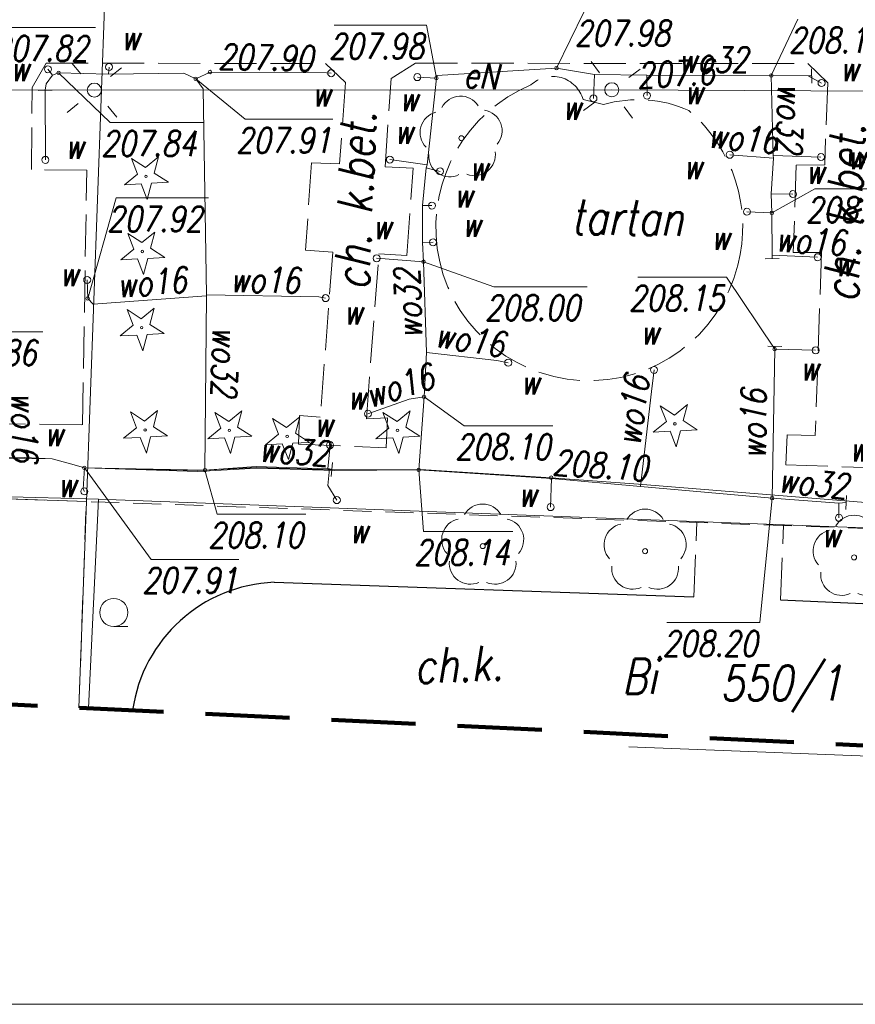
# Model space of a CAD drawing. Extents: x 6591072 to 6591270, y 5674713 to 5675005.
# Tile 5 of 37: x 6591154 to 6591183, y 5674713 to 5674748. Entities that reach past the tile are written whole.
import ezdxf
from ezdxf.enums import TextEntityAlignment as Align

# ---------------------------------------------------------------- set-up
doc = ezdxf.new("R2010")
doc.units = 0
for name, pattern in [('1', [0]), ('2', [1.5, 1, -0.5]), ('BGT', [0]), ('BPB', [1.5, 1, -0.5]), ('KOC', [2, 1.5, -0.5]), ('KOJ', [0]), ('KOU', [1.5, 1, -0.5]), ('UPE', [0]), ('UPW', [0])]:
    doc.linetypes.add(name, pattern=pattern)
doc.layers.get('0').update_dxf_attribs({"color": 250, "linetype": 'CONTINUOUS', "lineweight": 100})
doc.layers.add('arkusz wydruk', color=4, linetype='CONTINUOUS', lineweight=9, plot=False)
for name, color, linetype, lineweight in [('Dzialki', 7, '1', 18), ('Kontury', 90, '1', 18), ('Numery_dzialek', 7, 'CONTINUOUS', 18), ('Numery_konturow', 90, 'CONTINUOUS', 13), ('SDROK_T_1', 7, 'CONTINUOUS', 18), ('SDRPK_L_2', 7, 'KOC', 18), ('SDRPK_L_3', 7, 'KOJ', 25), ('SDRPK_L_5', 7, 'KOC', 18), ('SZOPO_L_0', 7, 'BGT', 18), ('SZOPO_L_1', 7, '2', 18), ('SZZPZ_T_0', 7, 'CONTINUOUS', 18), ('UEEOA_T_9', 1, 'CONTINUOUS', 18), ('UEEOC_T_0', 1, 'CONTINUOUS', 18), ('UEEOO_T_0', 1, 'CONTINUOUS', 18), ('UEEPON_L_0', 1, 'UPE', 18), ('UKKPA_L_10', 14, '1', 18), ('UWWOA_T_2', 5, 'CONTINUOUS', 18), ('UWWOA_T_7', 5, 'CONTINUOUS', 18), ('UWWOC_T_0', 5, 'CONTINUOUS', 18), ('UWWOO_T_0', 5, 'CONTINUOUS', 18), ('UWWPM_L_0', 5, 'UPW', 18), ('ZAKRES', 250, '2', 100)]:
    doc.layers.add(name, color=color, linetype=linetype, lineweight=lineweight)
doc.layers.add('OBOP', color=7, linetype='CONTINUOUS', lineweight=13, true_color=0x0a0909)
doc.styles.add('K1_ACAD', font='romans.shx', dxfattribs={"width": 0.8, "oblique": 12})
doc.linetypes.add('BGS', pattern='A,3.75,[45,msgB.shx,S=0.625,R=0,X=0,Y=0],3.75', length=7.5)

# ---------------------------------------------------------------- blocks, each defined once
blk = doc.blocks.new('LAT')
at = {"linetype": 'Continuous'}
for p, q in [((0, 0.75), (0, 1.25)), ((-1.25, 0), (-0.75, 0)), ((0.75, 0), (1.25, 0)), ((0, -0.75), (0, -1.25))]:
    blk.add_line(p, q, dxfattribs=at)
blk = doc.blocks.new('SLS')
at = {"linetype": 'Continuous'}
blk.add_circle((0, 0), 0.25, dxfattribs=at)
blk = doc.blocks.new('ARM')
at = {"linetype": 'Continuous'}
blk.add_circle((0, 0), 0.125, dxfattribs=at)
blk = doc.blocks.new('UGW')
at = {"linetype": 'Continuous'}
blk.add_circle((0, 0), 0.0625, dxfattribs=at)
blk = doc.blocks.new('USW')
at = {"linetype": 'Continuous'}
blk.add_line((0, -0.25), (0, 0.25), dxfattribs=at)
blk = doc.blocks.new('DLI')
at = {"layer": 'OBOP', "color": 0, "linetype": 'ByBlock', "lineweight": -2}
blk.add_circle((0, 0), 0.09, dxfattribs=at)
for centre, start, end in [((0, 0.75), 30.1471, 149.8529), ((-0.713, 0.232), 102.1471, 221.8529), ((0.713, 0.232), 318.1471, 77.8529), ((-0.441, -0.607), 174.1471, 293.8529), ((0.441, -0.607), 246.1471, 5.8529)]:
    blk.add_arc(centre, 0.75, start, end, dxfattribs=at)
blk = doc.blocks.new('DIG')
at = {"linetype": 'Continuous'}
for p, q in [((-0.3012, 0.09375), (-0.4937, 0.6621)), ((-0.4937, 0.6621), (-0.0039, 0.31545)), ((-0.0039, 0.31545), (0.4771, 0.67415)), ((0.4771, 0.67415), (0.2988, 0.1012)), ((-0.78225, -0.26495), (-0.3012, 0.09375)), ((0.2988, 0.1012), (0.7886, -0.24545)), ((-0.18225, -0.2575), (-0.78225, -0.26495)), ((0.01025, -0.82585), (-0.18225, -0.2575)), ((0.1886, -0.2529), (0.01025, -0.82585)), ((0.7886, -0.24545), (0.1886, -0.2529))]:
    blk.add_line(p, q, dxfattribs=at)
blk.add_circle((0, 0), 0.045, dxfattribs=at)
blk = doc.blocks.new('LZA1')
at = {"linetype": 'Continuous'}
blk.add_line((0, -0.5), (0.5, -0.5), dxfattribs=at)
blk.add_circle((0, 0), 0.5, dxfattribs=at)

msp = doc.modelspace()

# ---------------------------------------------------------------- linework, layer by layer
at = {"layer": 'arkusz wydruk', "linetype": 'Continuous', "lineweight": 20}
msp.add_lwpolyline([(6591072.161, 5675004.873), (6591270.094, 5675004.873), (6591270.094, 5674712.796), (6591072.161, 5674712.796)], close=True, dxfattribs=at)
at = {"layer": 'Dzialki'}
for p, q in [((6591155.95, 5674730.72), (6591159.66, 5674831.72)), ((6591135.92, 5674731.41), (6591155.95, 5674730.72)), ((6591155.95, 5674730.72), (6591155.679, 5674723.37))]:
    msp.add_line(p, q, dxfattribs=at)
at = {"layer": 'Kontury', "linetype": 'KOU'}
for p, q in [((6591155.95, 5674730.72), (6591135.92, 5674731.41)), ((6591155.683, 5674723.369), (6591155.95, 5674730.72)), ((6591209.59, 5674728.87), (6591155.95, 5674730.72))]:
    msp.add_line(p, q, dxfattribs=at)
at = {"layer": 'SDRPK_L_2', "linetype": 'KOC'}
for p, q in [((6591154.019, 5674745.485), (6591154.513, 5674746.347)), ((6591154.513, 5674746.347), (6591164.473, 5674746.333)), ((6591164.473, 5674746.333), (6591165.192, 5674745.662)), ((6591166.818, 5674745.8), (6591167.686, 5674746.347)), ((6591167.686, 5674746.347), (6591181.67, 5674746.33)), ((6591181.67, 5674746.33), (6591182.379, 5674745.649)), ((6591166.6, 5674742.648), (6591166.818, 5674745.8)), ((6591153.992, 5674742.551), (6591154.019, 5674745.485)), ((6591165.192, 5674745.662), (6591164.973, 5674742.76)), ((6591182.379, 5674745.649), (6591182.272, 5674742.721)), ((6591173.66, 5674745.05), (6591174.39, 5674744.87)), ((6591163.981, 5674742.798), (6591163.761, 5674739.676)), ((6591164.973, 5674742.76), (6591163.981, 5674742.798)), ((6591167.603, 5674742.599), (6591166.6, 5674742.648)), ((6591167.373, 5674739.487), (6591167.603, 5674742.599)), ((6591181.261, 5674742.709), (6591181.152, 5674739.592)), ((6591182.272, 5674742.721), (6591181.261, 5674742.709)), ((6591155.964, 5674742.534), (6591153.992, 5674742.551)), ((6591155.814, 5674733.458), (6591155.964, 5674742.534)), ((6591163.761, 5674739.676), (6591164.735, 5674739.607)), ((6591164.735, 5674739.607), (6591164.29, 5674733.732)), ((6591165.934, 5674733.671), (6591166.379, 5674739.555)), ((6591166.379, 5674739.555), (6591167.373, 5674739.487)), ((6591181.152, 5674739.592), (6591182.162, 5674739.594)), ((6591182.162, 5674739.594), (6591181.935, 5674733.068)), ((6591150.286, 5674733.508), (6591155.814, 5674733.458)), ((6591163.548, 5674733.781), (6591163.51, 5674732.769)), ((6591164.29, 5674733.732), (6591163.548, 5674733.781)), ((6591166.691, 5674733.703), (6591165.934, 5674733.671)), ((6591166.639, 5674732.629), (6591166.691, 5674733.703)), ((6591163.51, 5674732.769), (6591166.639, 5674732.629)), ((6591180.933, 5674733.096), (6591180.888, 5674732.033)), ((6591181.935, 5674733.068), (6591180.933, 5674733.096)), ((6591180.888, 5674732.033), (6591184.517, 5674731.904))]:
    msp.add_line(p, q, dxfattribs=at)
for centre, radius, start, end in [((6591172.572, 5674744.743), 1.131, 15.7325, 133.0287), ((6591173.925, 5674740.481), 5.515, 112.6612, 187.7221), ((6591175.626, 5674740.653), 4.394, 65.7614, 106.3353), ((6591173.894, 5674740.502), 5.458, 345.5532, 49.6271), ((6591173.879, 5674740.502), 5.473, 188.0004, 345.5926)]:
    msp.add_arc(centre, radius, start, end, dxfattribs=at)
at = {"layer": 'SDRPK_L_3', "linetype": 'KOJ'}
for p, q in [((6591162.648, 5674727.842), (6591177.612, 5674727.325)), ((6591180.7, 5674727.211), (6591188.664, 5674726.87))]:
    msp.add_line(p, q, dxfattribs=at)
msp.add_arc((6591162.87, 5674722.522), 5.325, 92.3882, 171.8438, dxfattribs=at)
at = {"layer": 'SDRPK_L_5', "linetype": 'KOC'}
for p, q in [((6591177.612, 5674727.325), (6591177.71, 5674729.993)), ((6591180.7, 5674727.211), (6591180.801, 5674729.888))]:
    msp.add_line(p, q, dxfattribs=at)
at = {"layer": 'SZOPO_L_0', "linetype": 'BGS'}
msp.add_line((6591156.385, 5674730.8), (6591135.862, 5674731.384), dxfattribs=at)
at = {"layer": 'SZOPO_L_1', "linetype": 'BGS'}
for p in [(6591156.022, 5674723.353), (6591183.695, 5674729.778)]:
    msp.add_line(p, (6591156.385, 5674730.8), dxfattribs=at)
at = {"layer": 'UEEPON_L_0', "linetype": 'UPE'}
for p, q in [((6591138.908, 5674745.415), (6591156.235, 5674745.388)), ((6591156.235, 5674745.388), (6591174.682, 5674745.398)), ((6591174.682, 5674745.398), (6591190.241, 5674745.327))]:
    msp.add_line(p, q, dxfattribs=at)
at = {"layer": 'UKKPA_L_10', "linetype": '1'}
msp.add_line((6591175.29, 5674721.98), (6591187.53, 5674721.49), dxfattribs=at)
at = {"layer": 'UWWOC_T_0', "linetype": 'Continuous'}
for p, q in [((6591172.71, 5674746.17), (6591173.685, 5674748.165)), ((6591180.37, 5674745.91), (6591181.313, 5674747.916)), ((6591152.95, 5674747.622), (6591156.273, 5674747.622)), ((6591164.783, 5674747.699), (6591168.073, 5674747.699)), ((6591168.43, 5674745.81), (6591168.073, 5674747.699)), ((6591154.96, 5674746), (6591156.796, 5674744.233)), ((6591159.85, 5674745.79), (6591161.61, 5674744.346)), ((6591161.61, 5674744.346), (6591164.736, 5674744.346)), ((6591156.796, 5674744.233), (6591160.151, 5674744.233)), ((6591156, 5674737.96), (6591157.015, 5674741.542)), ((6591157.015, 5674741.542), (6591160.304, 5674741.542)), ((6591180.39, 5674741.01), (6591181.924, 5674741.871)), ((6591181.924, 5674741.871), (6591185.214, 5674741.871)), ((6591167.97, 5674739.27), (6591170.481, 5674738.376)), ((6591175.612, 5674738.722), (6591178.771, 5674738.722)), ((6591180.49, 5674736.15), (6591178.771, 5674738.722)), ((6591170.481, 5674738.376), (6591173.804, 5674738.376)), ((6591151.107, 5674736.769), (6591154.397, 5674736.769)), ((6591167.99, 5674734.45), (6591169.425, 5674733.416)), ((6591169.425, 5674733.416), (6591172.585, 5674733.416)), ((6591155.88, 5674731.92), (6591158.265, 5674728.658)), ((6591160.18, 5674731.84), (6591160.614, 5674730.268)), ((6591167.8, 5674731.85), (6591167.966, 5674729.657)), ((6591180.4, 5674730.84), (6591179.966, 5674726.405)), ((6591160.614, 5674730.268), (6591163.774, 5674730.268)), ((6591167.966, 5674729.657), (6591171.158, 5674729.657)), ((6591158.265, 5674728.658), (6591161.392, 5674728.658)), ((6591176.643, 5674726.405), (6591179.966, 5674726.405))]:
    msp.add_line(p, q, dxfattribs=at)
at = {"layer": 'UWWPM_L_0', "linetype": 'UPW'}
for p, q in [((6591154.74, 5674745.92), (6591154.58, 5674746.13)), ((6591156.74, 5674745.96), (6591156.76, 5674746.21)), ((6591168.44, 5674745.91), (6591172.71, 5674746.17)), ((6591172.71, 5674746.17), (6591174.07, 5674745.94)), ((6591154.52, 5674745.61), (6591154.74, 5674745.92)), ((6591154.74, 5674745.92), (6591154.96, 5674746)), ((6591154.96, 5674746), (6591156.74, 5674745.96)), ((6591156.74, 5674745.96), (6591159.43, 5674745.99)), ((6591159.43, 5674745.99), (6591159.85, 5674745.79)), ((6591159.85, 5674745.79), (6591160.36, 5674746.03)), ((6591159.85, 5674745.79), (6591160.11, 5674745.43)), ((6591160.36, 5674746.03), (6591164.51, 5674746)), ((6591164.51, 5674746), (6591164.68, 5674745.99)), ((6591168.43, 5674745.81), (6591167.75, 5674745.85)), ((6591168.1, 5674742.72), (6591168.43, 5674745.81)), ((6591168.43, 5674745.81), (6591168.44, 5674745.91)), ((6591174.07, 5674745.94), (6591174.03, 5674745.09)), ((6591174.07, 5674745.94), (6591175.93, 5674745.92)), ((6591175.93, 5674745.92), (6591175.94, 5674745.19)), ((6591175.93, 5674745.92), (6591180.37, 5674745.91)), ((6591180.37, 5674745.91), (6591180.44, 5674743.06)), ((6591180.37, 5674745.91), (6591181.68, 5674745.89)), ((6591181.68, 5674745.89), (6591181.81, 5674745.89)), ((6591181.68, 5674745.89), (6591182.16, 5674745.64)), ((6591154.48, 5674745.38), (6591154.52, 5674745.61)), ((6591160.11, 5674745.43), (6591160.23, 5674738.09)), ((6591154.49, 5674742.9), (6591154.48, 5674745.38)), ((6591180.45, 5674742.96), (6591178.89, 5674743.08)), ((6591180.45, 5674742.96), (6591180.37, 5674741.69)), ((6591180.44, 5674743.06), (6591180.45, 5674742.96)), ((6591180.44, 5674743.06), (6591182.14, 5674743)), ((6591168.1, 5674742.72), (6591166.77, 5674742.91)), ((6591167.94, 5674741.27), (6591168.07, 5674742.62)), ((6591168.07, 5674742.62), (6591168.1, 5674742.72)), ((6591168.07, 5674742.62), (6591168.56, 5674742.49)), ((6591180.37, 5674741.69), (6591181.14, 5674741.68)), ((6591180.37, 5674741.69), (6591180.39, 5674741.01)), ((6591167.94, 5674739.95), (6591167.94, 5674741.27)), ((6591167.94, 5674741.27), (6591168.27, 5674741.27)), ((6591180.39, 5674741.01), (6591179.5, 5674741.05)), ((6591180.39, 5674741.01), (6591180.4, 5674739.5)), ((6591167.94, 5674739.95), (6591168.31, 5674739.96)), ((6591167.97, 5674739.27), (6591167.94, 5674739.95)), ((6591180.4, 5674739.5), (6591180.4, 5674739.38)), ((6591180.4, 5674739.5), (6591182.02, 5674739.43)), ((6591167.97, 5674739.27), (6591166.3, 5674739.39)), ((6591168.08, 5674736.03), (6591167.97, 5674739.27)), ((6591156, 5674737.96), (6591155.98, 5674738.62)), ((6591160.23, 5674738.05), (6591156.19, 5674737.76)), ((6591160.23, 5674738.05), (6591160.18, 5674731.84)), ((6591160.23, 5674738.09), (6591164.24, 5674738.02)), ((6591160.23, 5674738.09), (6591160.23, 5674738.05)), ((6591164.24, 5674738.02), (6591164.48, 5674737.97)), ((6591156.19, 5674737.76), (6591156, 5674737.96)), ((6591167.99, 5674734.45), (6591168.08, 5674736.03)), ((6591168.08, 5674736.03), (6591170.58, 5674735.75)), ((6591180.4, 5674730.84), (6591180.49, 5674736.15)), ((6591180.49, 5674736.15), (6591180.49, 5674736.25)), ((6591180.49, 5674736.15), (6591181.95, 5674736.11)), ((6591170.58, 5674735.75), (6591170.99, 5674735.67)), ((6591176.1, 5674734.64), (6591176.19, 5674735.41)), ((6591175.71, 5674731.25), (6591176.1, 5674734.64)), ((6591167.46, 5674734.37), (6591165.99, 5674733.85)), ((6591167.99, 5674734.45), (6591167.46, 5674734.37)), ((6591167.8, 5674731.85), (6591167.99, 5674734.45)), ((6591164.56, 5674731.88), (6591164.64, 5674732.73)), ((6591153.76, 5674732.29), (6591150.02, 5674732.24)), ((6591153.06, 5674732.26), (6591154.73, 5674732.24)), ((6591154.73, 5674732.24), (6591153.76, 5674732.29)), ((6591155.52, 5674732.03), (6591154.73, 5674732.24)), ((6591155.88, 5674731.92), (6591155.52, 5674732.03)), ((6591155.88, 5674731.92), (6591155.84, 5674731.16)), ((6591155.88, 5674731.92), (6591159.9, 5674731.83)), ((6591159.91, 5674731.79), (6591155.88, 5674731.92)), ((6591160.18, 5674731.84), (6591155.88, 5674731.92)), ((6591159.9, 5674731.83), (6591162.02, 5674731.93)), ((6591159.91, 5674731.79), (6591162.03, 5674731.91)), ((6591160.18, 5674731.84), (6591162.01, 5674731.97)), ((6591162.01, 5674731.97), (6591164.56, 5674731.88)), ((6591164.79, 5674731.85), (6591162.02, 5674731.93)), ((6591162.03, 5674731.91), (6591164.81, 5674731.83)), ((6591164.56, 5674731.88), (6591164.62, 5674731.88)), ((6591164.62, 5674731.88), (6591164.56, 5674731.29)), ((6591164.62, 5674731.88), (6591164.7, 5674731.86)), ((6591168.05, 5674731.85), (6591164.79, 5674731.85)), ((6591164.81, 5674731.83), (6591167.8, 5674731.85)), ((6591168.05, 5674731.85), (6591167.8, 5674731.85)), ((6591172.53, 5674731.54), (6591167.8, 5674731.85)), ((6591172.52, 5674731.57), (6591168.05, 5674731.85)), ((6591172.53, 5674731.54), (6591172.5, 5674730.52)), ((6591175.63, 5674731.34), (6591172.52, 5674731.57)), ((6591172.53, 5674731.54), (6591175.71, 5674731.25)), ((6591155.84, 5674731.16), (6591155.88, 5674731.08)), ((6591164.56, 5674731.29), (6591164.88, 5674730.77)), ((6591184.03, 5674730.66), (6591175.63, 5674731.34)), ((6591175.71, 5674731.25), (6591180.4, 5674730.84)), ((6591180.4, 5674730.84), (6591182.78, 5674730.66)), ((6591182.78, 5674730.66), (6591183.04, 5674730.68)), ((6591182.78, 5674730.66), (6591182.78, 5674730.14))]:
    msp.add_line(p, q, dxfattribs=at)
at = {"layer": 'ZAKRES', "linetype": 'BPB', "ltscale": 3}
msp.add_lwpolyline([(6591165.185, 5674987.457), (6591158.691, 5674859.807), (6591109.553, 5674863.045), (6591110.755, 5674725.53), (6591237.72, 5674719.424), (6591252.958, 5674983.187)], close=True, dxfattribs=at)

# ---------------------------------------------------------------- block references
at = {"layer": 'SZZPZ_T_0'}
for name, p, rotation in [('DLI', (6591169.319, 5674743.672), 2.391348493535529), ('DIG', (6591158.075, 5674742.312), 2.391539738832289), ('DIG', (6591157.947, 5674739.634), 2.391403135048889), ('DIG', (6591157.921, 5674736.92), 2.391293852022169), ('DIG', (6591176.933, 5674733.489), 2.390802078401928), ('DIG', (6591158.044, 5674733.271), 2.391157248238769), ('DIG', (6591161.047, 5674733.257), 2.391020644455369), ('DIG', (6591167.043, 5674733.257), 2.390829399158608), ('DIG', (6591163.108, 5674733.042), 2.390938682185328)]:
    msp.add_blockref(name, p, dxfattribs=dict(at, rotation=rotation))
for name, p in [('DLI', (6591170.08, 5674729.13)), ('DLI', (6591175.87, 5674728.95)), ('DLI', (6591183.32, 5674728.73)), ('LZA1', (6591156.929, 5674726.765))]:
    msp.add_blockref(name, p, dxfattribs=at)
at = {"layer": 'UEEOA_T_9'}
for name, p, rotation in [('LAT', (6591156.235, 5674745.388), 309.5886584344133), ('LAT', (6591174.682, 5674745.398), 306.1057776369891), ('SLS', (6591156.235, 5674745.388), 2.39175830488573), ('SLS', (6591174.682, 5674745.398), 2.391485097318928)]:
    msp.add_blockref(name, p, dxfattribs=dict(at, rotation=rotation))
at = {"layer": 'UWWOA_T_7'}
for p in [(6591154.58, 5674746.13), (6591156.76, 5674746.21), (6591164.68, 5674745.99), (6591167.75, 5674745.85), (6591182.16, 5674745.64), (6591174.03, 5674745.09), (6591175.94, 5674745.19), (6591154.49, 5674742.9), (6591166.77, 5674742.91), (6591178.89, 5674743.08), (6591182.14, 5674743), (6591168.56, 5674742.49), (6591181.14, 5674741.68), (6591168.27, 5674741.27), (6591179.5, 5674741.05), (6591168.31, 5674739.96), (6591166.3, 5674739.39), (6591182.02, 5674739.43), (6591155.98, 5674738.62), (6591164.48, 5674737.97), (6591181.95, 5674736.11), (6591170.99, 5674735.67), (6591176.19, 5674735.41), (6591165.99, 5674733.85), (6591164.64, 5674732.73), (6591155.88, 5674731.08), (6591164.88, 5674730.77), (6591172.5, 5674730.52), (6591182.78, 5674730.14)]:
    msp.add_blockref('ARM', p, dxfattribs=at)
at = {"layer": 'UWWOC_T_0'}
for p in [(6591160.36, 5674746.03), (6591172.71, 5674746.17), (6591154.96, 5674746), (6591159.85, 5674745.79), (6591168.43, 5674745.81), (6591180.37, 5674745.91), (6591180.39, 5674741.01), (6591167.97, 5674739.27), (6591156, 5674737.96), (6591180.49, 5674736.15), (6591167.99, 5674734.45), (6591155.88, 5674731.92), (6591160.18, 5674731.84), (6591167.8, 5674731.85), (6591172.52, 5674731.57), (6591180.4, 5674730.84)]:
    msp.add_blockref('UGW', p, dxfattribs=at)
for p, rotation in [((6591181.81, 5674745.89), 0.7991221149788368), ((6591154.48, 5674745.38), 91.12209011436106), ((6591180.4, 5674739.38), 270.9224828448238), ((6591180.49, 5674736.25), 88.31220493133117), ((6591164.7, 5674731.86), 353.6598077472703), ((6591183.04, 5674730.68), 358.0841411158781)]:
    msp.add_blockref('USW', p, dxfattribs=dict(at, rotation=rotation))

# ---------------------------------------------------------------- texts
at = {"layer": 'Numery_dzialek', "style": 'K1_ACAD', "oblique": 12, "width": 0.8}
msp.add_text('550/1', height=1.25, dxfattribs=at).set_placement((6591178.544, 5674724.874), align=Align.TOP_LEFT)
at = {"layer": 'Numery_konturow', "style": 'K1_ACAD', "oblique": 12, "width": 0.8}
msp.add_text('Bi', height=1.25, dxfattribs=at).set_placement((6591175.051, 5674725.112), align=Align.TOP_LEFT)
at = {"layer": 'SDROK_T_1', "style": 'K1_ACAD', "oblique": 12, "width": 0.8}
for s, rotation, p in [('ch. k.bet.', 87.7974, (6591165.526, 5674741.448)), ('ch. k.bet.', 87.7974, (6591182.965, 5674741.016)), ('tartan', 359.1931, (6591175.227, 5674740.846))]:
    msp.add_text(s, height=1.25, rotation=rotation, dxfattribs=at).set_placement(p, align=Align.MIDDLE)
msp.add_text('ch.k.', height=1.25, rotation=2.3907, dxfattribs=at).set_placement((6591167.658, 5674724.226))
at = {"layer": 'UEEOC_T_0', "style": 'K1_ACAD', "oblique": 12, "width": 0.8}
msp.add_text('207.6', height=0.9, rotation=2.9944, dxfattribs=at).set_placement((6591175.6, 5674745.456))
at = {"layer": 'UEEOO_T_0', "style": 'K1_ACAD', "oblique": 12, "width": 0.8}
msp.add_text('eN', height=0.9, rotation=356.6807, dxfattribs=at).set_placement((6591169.379, 5674745.489))
at = {"layer": 'UWWOA_T_2', "style": 'K1_ACAD', "oblique": 12, "width": 0.8}
for p in [(6591157.855, 5674746.811), (6591153.911, 5674745.711), (6591183.488, 5674745.708), (6591164.667, 5674744.804), (6591177.935, 5674744.883), (6591167.785, 5674744.635), (6591173.596, 5674744.328), (6591167.603, 5674743.47), (6591155.864, 5674742.942), (6591183.749, 5674742.568), (6591170.275, 5674742.168), (6591177.908, 5674742.213), (6591182.261, 5674742.041), (6591169.727, 5674741.2), (6591166.825, 5674740.077), (6591170.017, 5674740.152), (6591178.893, 5674739.687), (6591183.301, 5674738.756), (6591155.669, 5674738.393), (6591165.793, 5674737.034), (6591176.369, 5674736.313), (6591182.059, 5674735.032), (6591172.103, 5674734.531), (6591165.93, 5674734), (6591164.736, 5674733.031), (6591155.12, 5674732.688), (6591183.825, 5674732.147), (6591155.594, 5674730.88), (6591172.014, 5674730.533), (6591166.001, 5674729.239), (6591182.824, 5674729.096)]:
    msp.add_text('w', height=0.9, dxfattribs=at).set_placement(p, align=Align.RIGHT)
at = {"layer": 'UWWOC_T_0', "style": 'K1_ACAD', "oblique": 12, "width": 0.8}
for s, p in [('207.98', (6591173.363, 5674746.965)), ('208.11', (6591180.991, 5674746.716)), ('207.82', (6591152.629, 5674746.422)), ('207.91', (6591161.288, 5674743.146)), ('207.84', (6591156.475, 5674743.033)), ('208.09', (6591181.603, 5674740.671)), ('207.92', (6591156.693, 5674740.342)), ('208.00', (6591170.16, 5674737.176)), ('207.86', (6591150.785, 5674735.569)), ('208.10', (6591169.104, 5674732.216)), ('208.10', (6591160.293, 5674729.068)), ('208.14', (6591167.645, 5674728.457)), ('207.91', (6591157.943, 5674727.458))]:
    msp.add_text(s, height=0.9, dxfattribs=at).set_placement(p)
for s, p in [('207.98', (6591167.993, 5674747.399)), ('208.15', (6591178.691, 5674738.422)), ('208.20', (6591179.885, 5674726.105))]:
    msp.add_text(s, height=0.9, dxfattribs=at).set_placement(p, align=Align.TOP_RIGHT)
for s, rotation, p in [('207.90', 358.7914, (6591160.643, 5674746.135)), ('208.10', 356.0435, (6591172.552, 5674731.675))]:
    msp.add_text(s, height=0.9, rotation=rotation, dxfattribs=at).set_placement(p)
at = {"layer": 'UWWOO_T_0', "style": 'K1_ACAD', "oblique": 12, "width": 0.8}
for s, rotation, p in [('wo32', 0.5758, (6591177.054, 5674745.997)), ('wo32', 268.5493, (6591180.616, 5674745.638)), ('wo16', 354.6136, (6591178.072, 5674743.346)), ('wo16', 356.3915, (6591180.493, 5674739.643)), ('wo16', 4.6742, (6591157.07, 5674737.983)), ('wo16', 359.2559, (6591161.061, 5674738.185)), ('wo32', 92.4628, (6591167.93, 5674736.545)), ('wo32', 268.3153, (6591160.469, 5674736.966)), ('wo16', 351.0274, (6591168.321, 5674736.248)), ('wo16', 17.4349, (6591166.055, 5674734.046)), ('wo16', 81.9155, (6591175.687, 5674732.67)), ('wo16', 271.1751, (6591153.276, 5674734.614)), ('wo16', 89.326, (6591180.164, 5674732.223)), ('wo32', 356.0995, (6591162.076, 5674732.145)), ('wo32', 353.976, (6591180.577, 5674731.065))]:
    msp.add_text(s, height=0.9, rotation=rotation, dxfattribs=at).set_placement(p)

doc.saveas('drawing.dxf')
